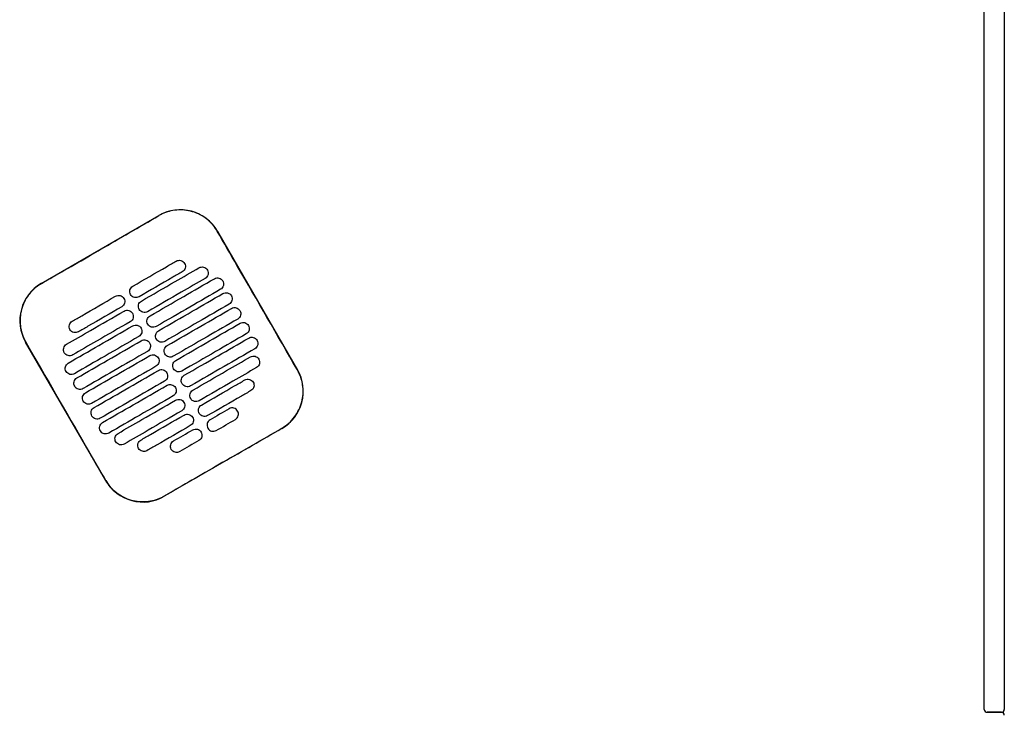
# Model space of a CAD drawing. Header units: metres. Extents: x 15.2 to 54.2, y -39.7 to 1.1.
# Tile 222 of 256: x 48.514 to 49.203, y -30.769 to -30.284. Entities that reach past the tile are written whole.
import ezdxf

# ---------------------------------------------------------------- set-up
doc = ezdxf.new("R2010")
doc.units = ezdxf.units.M
doc.header["$MEASUREMENT"] = 0
doc.layers.add('2D', color=252, linetype='Continuous')

# ---------------------------------------------------------------- blocks, each defined once
blk = doc.blocks.new('2D_QYOS_450')
at = {"layer": '2D'}
for p, q in [((2.42604, -0.967), (2.42604, -0.083)), ((2.44004, -0.083), (2.44004, -0.967)), ((1.76623, -0.66898), (1.84849, -0.62146)), ((1.88948, -0.63243), (1.9455, -0.72941)), ((1.81128, -0.80694), (1.75526, -0.70996)), ((1.93453, -0.7704), (1.85227, -0.81792)), ((2.42804, -0.969), (2.43804, -0.969)), ((2.42804, -0.969), (2.43804, -0.969)), ((2.43804, -0.969), (2.42804, -0.969)), ((2.43804, -0.969), (2.42804, -0.969))]:
    blk.add_line(p, q, dxfattribs=at)
for centre, radius, start, end in [((1.8635, -0.64744), 0.03, 30.01349, 120.01349), ((1.78124, -0.69496), 0.03, 120.01349, 210.01349), ((1.91952, -0.74442), 0.03, 300.01349, 30.01349), ((1.83726, -0.79194), 0.03, 210.01349, 300.01349), ((2.42804, -0.967), 0.002, 180, 270), ((2.43804, -0.967), 0.002, 270, 360), ((2.43804, -0.971), 0.002, 0, 90)]:
    blk.add_arc(centre, radius, start, end, dxfattribs=at)
for points, knots in [([(1.88938, -0.63249), (1.88858, -0.6311), (1.88767, -0.62977), (1.88473, -0.62617), (1.88245, -0.62412), (1.87666, -0.62032), (1.87304, -0.61884), (1.86559, -0.61739), (1.86185, -0.61736), (1.85481, -0.61863), (1.85154, -0.61983), (1.84855, -0.62156)], [12.978915, 12.978915, 12.978915, 12.978915, 13.461173, 13.461173, 14.374287, 14.374287, 15.53872, 15.53872, 16.650066, 16.650066, 17.687358, 17.687358, 17.687358, 17.687358]), ([(1.9454, -0.72947), (1.93136, -0.70518), (1.91732, -0.68088), (1.89866, -0.64855), (1.89402, -0.64052), (1.88938, -0.63249)], [1.133412, 1.133412, 1.133412, 1.133412, 2.681586, 2.681586, 3.193366, 3.193366, 3.193366, 3.193366]), ([(1.76629, -0.66907), (1.77688, -0.66296), (1.78791, -0.65659), (1.80338, -0.64766), (1.80542, -0.64648), (1.80742, -0.64532)], [-21.78268, -21.78268, -21.78268, -21.78268, -17.142885, -17.142885, -16.423665, -16.423665, -16.423665, -16.423665]), ([(1.83028, -0.6709), (1.83814, -0.66636), (1.84601, -0.66181), (1.85612, -0.65597), (1.85835, -0.65468), (1.86059, -0.65339)], [0.699452, 0.699452, 0.699452, 0.699452, 3.425217, 3.425217, 4.200582, 4.200582, 4.200582, 4.200582]), ([(1.86059, -0.65339), (1.86102, -0.65314), (1.86156, -0.65293), (1.86274, -0.65278), (1.8633, -0.65281), (1.86437, -0.6531), (1.86489, -0.65335), (1.86585, -0.65408), (1.86622, -0.65454), (1.86646, -0.65496)], [-0.5513873, -0.5513873, -0.5513873, -0.5513873, -0.4031046, -0.4031046, -0.2776919, -0.2776919, -0.1471638, -0.1471638, 0, 0, 0, 0]), ([(1.86489, -0.66084), (1.86266, -0.66213), (1.86042, -0.66342), (1.85031, -0.66926), (1.84245, -0.6738), (1.83458, -0.67835)], [2.649916, 2.649916, 2.649916, 2.649916, 3.425249, 3.425249, 6.151046, 6.151046, 6.151046, 6.151046]), ([(1.83628, -0.68129), (1.84415, -0.67675), (1.85201, -0.6722), (1.86544, -0.66445), (1.871, -0.66124), (1.87655, -0.65803)], [0.699452, 0.699452, 0.699452, 0.699452, 3.42526, 3.42526, 5.350619, 5.350619, 5.350619, 5.350619]), ([(1.86646, -0.65496), (1.86671, -0.65539), (1.86693, -0.65594), (1.86707, -0.65713), (1.86704, -0.65768), (1.86676, -0.65875), (1.8665, -0.65927), (1.86578, -0.66023), (1.86532, -0.66059), (1.86489, -0.66084)], [-0.5553355, -0.5553355, -0.5553355, -0.5553355, -0.4045594, -0.4045594, -0.278267, -0.278267, -0.1472206, -0.1472206, 0, 0, 0, 0]), ([(1.87655, -0.65803), (1.87698, -0.65778), (1.87752, -0.65757), (1.87871, -0.65742), (1.87926, -0.65745), (1.88033, -0.65773), (1.88085, -0.65799), (1.88181, -0.65872), (1.88218, -0.65918), (1.88242, -0.6596)], [-0.5514247, -0.5514247, -0.5514247, -0.5514247, -0.4031161, -0.4031161, -0.2776965, -0.2776965, -0.1471644, -0.1471644, 0, 0, 0, 0]), ([(1.88242, -0.6596), (1.88267, -0.66003), (1.88289, -0.66058), (1.88303, -0.66176), (1.883, -0.66232), (1.88272, -0.66339), (1.88246, -0.66391), (1.88174, -0.66486), (1.88128, -0.66523), (1.88085, -0.66547)], [-0.5553006, -0.5553006, -0.5553006, -0.5553006, -0.4045498, -0.4045498, -0.2782639, -0.2782639, -0.1472208, -0.1472208, 0, 0, 0, 0]), ([(1.88085, -0.66547), (1.8753, -0.66868), (1.86974, -0.67189), (1.85632, -0.67965), (1.84845, -0.68419), (1.84058, -0.68874)], [1.499949, 1.499949, 1.499949, 1.499949, 3.425284, 3.425284, 6.151116, 6.151116, 6.151116, 6.151116]), ([(1.84228, -0.69168), (1.85015, -0.68714), (1.85802, -0.68259), (1.87303, -0.67392), (1.88017, -0.66979), (1.88732, -0.66567)], [0.699452, 0.699452, 0.699452, 0.699452, 3.425292, 3.425292, 5.900643, 5.900643, 5.900643, 5.900643]), ([(1.88732, -0.66567), (1.88774, -0.66542), (1.88829, -0.66521), (1.88947, -0.66506), (1.89002, -0.66509), (1.8911, -0.66537), (1.89162, -0.66563), (1.89258, -0.66636), (1.89294, -0.66682), (1.89319, -0.66724)], [-0.5514376, -0.5514376, -0.5514376, -0.5514376, -0.4031217, -0.4031217, -0.2776979, -0.2776979, -0.1471642, -0.1471642, 0, 0, 0, 0]), ([(1.89319, -0.66724), (1.89343, -0.66766), (1.89365, -0.66822), (1.8938, -0.6694), (1.89376, -0.66996), (1.89348, -0.67103), (1.89323, -0.67155), (1.8925, -0.6725), (1.89204, -0.67287), (1.89162, -0.67311)], [-0.5552879, -0.5552879, -0.5552879, -0.5552879, -0.4045447, -0.4045447, -0.2782629, -0.2782629, -0.1472212, -0.1472212, 0, 0, 0, 0]), ([(1.76629, -0.66907), (1.76501, -0.66981), (1.76378, -0.67065), (1.76063, -0.67315), (1.75885, -0.67499), (1.75732, -0.67702), (1.75503, -0.68008), (1.75334, -0.68356), (1.75137, -0.69095), (1.7511, -0.69479), (1.75204, -0.70242), (1.75324, -0.70613), (1.7552, -0.70964), (1.75528, -0.70977), (1.75536, -0.70991)], [17.619777, 17.619777, 17.619777, 17.619777, 18.064718, 18.064718, 18.827754, 18.827754, 18.827754, 19.97637, 19.97637, 21.122539, 21.122539, 22.281306, 22.281306, 22.328075, 22.328075, 22.328075, 22.328075]), ([(1.82871, -0.67677), (1.82846, -0.67635), (1.82824, -0.6758), (1.8281, -0.67461), (1.82813, -0.67406), (1.82841, -0.67298), (1.82867, -0.67247), (1.82939, -0.67151), (1.82985, -0.67115), (1.83028, -0.6709)], [-0.5553984, -0.5553984, -0.5553984, -0.5553984, -0.4045681, -0.4045681, -0.278271, -0.278271, -0.1472202, -0.1472202, 0, 0, 0, 0]), ([(1.89162, -0.67311), (1.88448, -0.67724), (1.87733, -0.68137), (1.86232, -0.69004), (1.85445, -0.69459), (1.84658, -0.69913)], [0.949972, 0.949972, 0.949972, 0.949972, 3.425307, 3.425307, 6.151164, 6.151164, 6.151164, 6.151164]), ([(1.78785, -0.69541), (1.79008, -0.69412), (1.79232, -0.69283), (1.80243, -0.68699), (1.8103, -0.68244), (1.81816, -0.6779)], [2.649852, 2.649852, 2.649852, 2.649852, 3.425217, 3.425217, 6.150982, 6.150982, 6.150982, 6.150982]), ([(1.81816, -0.6779), (1.81859, -0.67765), (1.81913, -0.67744), (1.82032, -0.67729), (1.82087, -0.67732), (1.82194, -0.67761), (1.82246, -0.67786), (1.82342, -0.67859), (1.82379, -0.67905), (1.82403, -0.67947)], [-0.5512944, -0.5512944, -0.5512944, -0.5512944, -0.4030833, -0.4030833, -0.2776787, -0.2776787, -0.1471599, -0.1471599, 0, 0, 0, 0]), ([(1.82403, -0.67947), (1.82428, -0.6799), (1.8245, -0.68045), (1.82465, -0.68164), (1.82461, -0.68219), (1.82433, -0.68326), (1.82408, -0.68378), (1.82335, -0.68474), (1.82289, -0.6851), (1.82246, -0.68535)], [-0.555416, -0.555416, -0.555416, -0.555416, -0.4045716, -0.4045716, -0.2782736, -0.2782736, -0.1472211, -0.1472211, 0, 0, 0, 0]), ([(1.83458, -0.67835), (1.83415, -0.67859), (1.83361, -0.67881), (1.83243, -0.67896), (1.83187, -0.67892), (1.8308, -0.67864), (1.83028, -0.67839), (1.82932, -0.67766), (1.82895, -0.6772), (1.82871, -0.67677)], [-0.551307, -0.551307, -0.551307, -0.551307, -0.4030846, -0.4030846, -0.2776802, -0.2776802, -0.1471604, -0.1471604, 0, 0, 0, 0]), ([(1.83471, -0.68716), (1.83447, -0.68674), (1.83425, -0.68619), (1.8341, -0.685), (1.83413, -0.68445), (1.83442, -0.68337), (1.83467, -0.68286), (1.8354, -0.6819), (1.83585, -0.68154), (1.83628, -0.68129)], [-0.5553839, -0.5553839, -0.5553839, -0.5553839, -0.4045626, -0.4045626, -0.2782686, -0.2782686, -0.1472195, -0.1472195, 0, 0, 0, 0]), ([(1.84828, -0.70207), (1.85615, -0.69753), (1.86402, -0.69298), (1.87903, -0.68431), (1.88618, -0.68019), (1.89332, -0.67606)], [0.699452, 0.699452, 0.699452, 0.699452, 3.425313, 3.425313, 5.900643, 5.900643, 5.900643, 5.900643]), ([(1.89332, -0.67606), (1.89374, -0.67581), (1.89429, -0.6756), (1.89547, -0.67545), (1.89603, -0.67548), (1.8971, -0.67577), (1.89762, -0.67602), (1.89858, -0.67675), (1.89894, -0.67721), (1.89919, -0.67763)], [-0.5514273, -0.5514273, -0.5514273, -0.5514273, -0.4031209, -0.4031209, -0.2776962, -0.2776962, -0.1471634, -0.1471634, 0, 0, 0, 0]), ([(1.89919, -0.67763), (1.89943, -0.67806), (1.89965, -0.67861), (1.8998, -0.6798), (1.89977, -0.68035), (1.89948, -0.68142), (1.89923, -0.68194), (1.8985, -0.68289), (1.89805, -0.68326), (1.89762, -0.68351)], [-0.5552955, -0.5552955, -0.5552955, -0.5552955, -0.4045438, -0.4045438, -0.2782634, -0.2782634, -0.1472215, -0.1472215, 0, 0, 0, 0]), ([(1.78389, -0.71155), (1.78945, -0.70834), (1.79501, -0.70513), (1.80843, -0.69738), (1.8163, -0.69283), (1.82417, -0.68829)], [1.499901, 1.499901, 1.499901, 1.499901, 3.42526, 3.42526, 6.151068, 6.151068, 6.151068, 6.151068]), ([(1.82246, -0.68535), (1.8146, -0.68989), (1.80673, -0.69444), (1.79662, -0.70027), (1.79439, -0.70157), (1.79215, -0.70286)], [0.699452, 0.699452, 0.699452, 0.699452, 3.425249, 3.425249, 4.200582, 4.200582, 4.200582, 4.200582]), ([(1.82417, -0.68829), (1.82459, -0.68805), (1.82514, -0.68783), (1.82632, -0.68768), (1.82687, -0.68772), (1.82795, -0.688), (1.82847, -0.68825), (1.82942, -0.68898), (1.82979, -0.68944), (1.83003, -0.68987)], [-0.5513075, -0.5513075, -0.5513075, -0.5513075, -0.4030857, -0.4030857, -0.2776792, -0.2776792, -0.1471593, -0.1471593, 0, 0, 0, 0]), ([(1.84058, -0.68874), (1.84016, -0.68898), (1.83961, -0.6892), (1.83843, -0.68935), (1.83787, -0.68931), (1.8368, -0.68903), (1.83628, -0.68878), (1.83532, -0.68805), (1.83496, -0.68759), (1.83471, -0.68716)], [-0.551317, -0.551317, -0.551317, -0.551317, -0.4030867, -0.4030867, -0.2776803, -0.2776803, -0.1471597, -0.1471597, 0, 0, 0, 0]), ([(1.89762, -0.68351), (1.89048, -0.68763), (1.88333, -0.69176), (1.86832, -0.70043), (1.86045, -0.70498), (1.85259, -0.70952)], [0.949998, 0.949998, 0.949998, 0.949998, 3.42532, 3.42532, 6.151189, 6.151189, 6.151189, 6.151189]), ([(1.85429, -0.71247), (1.86215, -0.70792), (1.87002, -0.70338), (1.88503, -0.6947), (1.89218, -0.69058), (1.89932, -0.68645)], [0.699452, 0.699452, 0.699452, 0.699452, 3.425322, 3.425322, 5.900643, 5.900643, 5.900643, 5.900643]), ([(1.89932, -0.68645), (1.89975, -0.6862), (1.90029, -0.68599), (1.90148, -0.68584), (1.90203, -0.68587), (1.9031, -0.68616), (1.90362, -0.68641), (1.90458, -0.68714), (1.90495, -0.6876), (1.90519, -0.68802)], [-0.5514137, -0.5514137, -0.5514137, -0.5514137, -0.4031194, -0.4031194, -0.2776944, -0.2776944, -0.1471627, -0.1471627, 0, 0, 0, 0]), ([(1.90519, -0.68802), (1.90544, -0.68845), (1.90566, -0.689), (1.9058, -0.69019), (1.90577, -0.69074), (1.90549, -0.69181), (1.90523, -0.69233), (1.90451, -0.69329), (1.90405, -0.69365), (1.90362, -0.6939)], [-0.5553078, -0.5553078, -0.5553078, -0.5553078, -0.4045446, -0.4045446, -0.2782647, -0.2782647, -0.147222, -0.147222, 0, 0, 0, 0]), ([(1.78628, -0.70128), (1.78604, -0.70086), (1.78582, -0.70031), (1.78567, -0.69912), (1.7857, -0.69857), (1.78598, -0.69749), (1.78624, -0.69698), (1.78696, -0.69602), (1.78742, -0.69566), (1.78785, -0.69541)], [-0.5554179, -0.5554179, -0.5554179, -0.5554179, -0.4045683, -0.4045683, -0.2782761, -0.2782761, -0.1472238, -0.1472238, 0, 0, 0, 0]), ([(1.82847, -0.69574), (1.8206, -0.70028), (1.81273, -0.70483), (1.79931, -0.71258), (1.79375, -0.71579), (1.78819, -0.719)], [0.699452, 0.699452, 0.699452, 0.699452, 3.425284, 3.425284, 5.350619, 5.350619, 5.350619, 5.350619]), ([(1.83003, -0.68987), (1.83028, -0.69029), (1.8305, -0.69084), (1.83065, -0.69203), (1.83061, -0.69258), (1.83033, -0.69365), (1.83008, -0.69417), (1.82935, -0.69513), (1.82889, -0.69549), (1.82847, -0.69574)], [-0.5553971, -0.5553971, -0.5553971, -0.5553971, -0.4045652, -0.4045652, -0.2782705, -0.2782705, -0.1472202, -0.1472202, 0, 0, 0, 0]), ([(1.84071, -0.69755), (1.84047, -0.69713), (1.84025, -0.69658), (1.8401, -0.69539), (1.84014, -0.69484), (1.84042, -0.69377), (1.84067, -0.69325), (1.8414, -0.69229), (1.84186, -0.69193), (1.84228, -0.69168)], [-0.5553742, -0.5553742, -0.5553742, -0.5553742, -0.4045587, -0.4045587, -0.278267, -0.278267, -0.1472191, -0.1472191, 0, 0, 0, 0]), ([(1.90362, -0.6939), (1.89648, -0.69802), (1.88934, -0.70215), (1.87432, -0.71082), (1.86646, -0.71537), (1.85859, -0.71991)], [0.950001, 0.950001, 0.950001, 0.950001, 3.425322, 3.425322, 6.151192, 6.151192, 6.151192, 6.151192]), ([(1.78513, -0.7247), (1.79228, -0.72057), (1.79942, -0.71644), (1.81443, -0.70777), (1.8223, -0.70323), (1.83017, -0.69868)], [0.949941, 0.949941, 0.949941, 0.949941, 3.425291, 3.425291, 6.151132, 6.151132, 6.151132, 6.151132]), ([(1.79215, -0.70286), (1.79173, -0.7031), (1.79118, -0.70332), (1.79, -0.70347), (1.78944, -0.70343), (1.78837, -0.70315), (1.78785, -0.7029), (1.78689, -0.70217), (1.78652, -0.70171), (1.78628, -0.70128)], [-0.5513007, -0.5513007, -0.5513007, -0.5513007, -0.4030941, -0.4030941, -0.2776814, -0.2776814, -0.1471603, -0.1471603, 0, 0, 0, 0]), ([(1.83017, -0.69868), (1.83059, -0.69844), (1.83114, -0.69822), (1.83232, -0.69807), (1.83287, -0.69811), (1.83395, -0.69839), (1.83447, -0.69864), (1.83543, -0.69937), (1.83579, -0.69983), (1.83604, -0.70026)], [-0.5513173, -0.5513173, -0.5513173, -0.5513173, -0.4030875, -0.4030875, -0.2776797, -0.2776797, -0.147159, -0.147159, 0, 0, 0, 0]), ([(1.83604, -0.70026), (1.83628, -0.70068), (1.8365, -0.70123), (1.83665, -0.70242), (1.83661, -0.70297), (1.83633, -0.70405), (1.83608, -0.70456), (1.83535, -0.70552), (1.83489, -0.70588), (1.83447, -0.70613)], [-0.555383, -0.555383, -0.555383, -0.555383, -0.4045605, -0.4045605, -0.2782682, -0.2782682, -0.1472195, -0.1472195, 0, 0, 0, 0]), ([(1.84658, -0.69913), (1.84616, -0.69937), (1.84561, -0.69959), (1.84443, -0.69974), (1.84388, -0.6997), (1.8428, -0.69942), (1.84228, -0.69917), (1.84132, -0.69844), (1.84096, -0.69798), (1.84071, -0.69755)], [-0.5513236, -0.5513236, -0.5513236, -0.5513236, -0.4030881, -0.4030881, -0.2776804, -0.2776804, -0.1471592, -0.1471592, 0, 0, 0, 0]), ([(1.84672, -0.70795), (1.84647, -0.70752), (1.84625, -0.70697), (1.8461, -0.70578), (1.84614, -0.70523), (1.84642, -0.70416), (1.84667, -0.70364), (1.8474, -0.70268), (1.84786, -0.70232), (1.84828, -0.70207)], [-0.5553693, -0.5553693, -0.5553693, -0.5553693, -0.4045566, -0.4045566, -0.2782661, -0.2782661, -0.1472189, -0.1472189, 0, 0, 0, 0]), ([(1.86029, -0.72286), (1.86816, -0.71831), (1.87602, -0.71377), (1.89104, -0.70509), (1.89818, -0.70097), (1.90533, -0.69684)], [0.699452, 0.699452, 0.699452, 0.699452, 3.425321, 3.425321, 5.900643, 5.900643, 5.900643, 5.900643]), ([(1.90533, -0.69684), (1.90575, -0.6966), (1.9063, -0.69638), (1.90748, -0.69623), (1.90803, -0.69627), (1.90911, -0.69655), (1.90963, -0.6968), (1.91058, -0.69753), (1.91095, -0.69799), (1.91119, -0.69842)], [-0.5513969, -0.5513969, -0.5513969, -0.5513969, -0.4031172, -0.4031172, -0.2776925, -0.2776925, -0.1471621, -0.1471621, 0, 0, 0, 0]), ([(1.91119, -0.69842), (1.91144, -0.69884), (1.91166, -0.69939), (1.91181, -0.70058), (1.91177, -0.70113), (1.91149, -0.7022), (1.91124, -0.70272), (1.91051, -0.70368), (1.91005, -0.70404), (1.90963, -0.70429)], [-0.5553248, -0.5553248, -0.5553248, -0.5553248, -0.4045472, -0.4045472, -0.2782668, -0.2782668, -0.1472227, -0.1472227, 0, 0, 0, 0]), ([(1.83447, -0.70613), (1.8266, -0.71067), (1.81873, -0.71522), (1.80372, -0.72389), (1.79658, -0.72802), (1.78943, -0.73214)], [0.699452, 0.699452, 0.699452, 0.699452, 3.425308, 3.425308, 5.900643, 5.900643, 5.900643, 5.900643]), ([(1.79113, -0.73509), (1.79828, -0.73096), (1.80542, -0.72683), (1.82043, -0.71816), (1.8283, -0.71362), (1.83617, -0.70907)], [0.949982, 0.949982, 0.949982, 0.949982, 3.425312, 3.425312, 6.151173, 6.151173, 6.151173, 6.151173]), ([(1.83617, -0.70907), (1.83659, -0.70883), (1.83714, -0.70861), (1.83832, -0.70846), (1.83888, -0.7085), (1.83995, -0.70878), (1.84047, -0.70903), (1.84143, -0.70976), (1.84179, -0.71022), (1.84204, -0.71065)], [-0.5513238, -0.5513238, -0.5513238, -0.5513238, -0.4030887, -0.4030887, -0.27768, -0.27768, -0.1471588, -0.1471588, 0, 0, 0, 0]), ([(1.85259, -0.70952), (1.85216, -0.70977), (1.85161, -0.70998), (1.85043, -0.71013), (1.84988, -0.7101), (1.8488, -0.70981), (1.84829, -0.70956), (1.84733, -0.70883), (1.84696, -0.70837), (1.84672, -0.70795)], [-0.5513269, -0.5513269, -0.5513269, -0.5513269, -0.403089, -0.403089, -0.2776804, -0.2776804, -0.1471589, -0.1471589, 0, 0, 0, 0]), ([(1.90963, -0.70429), (1.90248, -0.70841), (1.89534, -0.71254), (1.88033, -0.72121), (1.87246, -0.72576), (1.86459, -0.7303)], [0.949982, 0.949982, 0.949982, 0.949982, 3.425312, 3.425312, 6.151173, 6.151173, 6.151173, 6.151173]), ([(1.86629, -0.73325), (1.87416, -0.7287), (1.88203, -0.72416), (1.89704, -0.71549), (1.90418, -0.71136), (1.91133, -0.70723)], [0.699452, 0.699452, 0.699452, 0.699452, 3.425308, 3.425308, 5.900643, 5.900643, 5.900643, 5.900643]), ([(1.91133, -0.70723), (1.91175, -0.70699), (1.9123, -0.70677), (1.91348, -0.70662), (1.91403, -0.70666), (1.91511, -0.70694), (1.91563, -0.70719), (1.91659, -0.70792), (1.91695, -0.70838), (1.9172, -0.70881)], [-0.5513769, -0.5513769, -0.5513769, -0.5513769, -0.4031143, -0.4031143, -0.2776905, -0.2776905, -0.1471617, -0.1471617, 0, 0, 0, 0]), ([(1.9172, -0.70881), (1.91744, -0.70923), (1.91766, -0.70978), (1.91781, -0.71097), (1.91777, -0.71152), (1.91749, -0.7126), (1.91724, -0.71311), (1.91651, -0.71407), (1.91605, -0.71443), (1.91563, -0.71468)], [-0.5553464, -0.5553464, -0.5553464, -0.5553464, -0.4045515, -0.4045515, -0.2782697, -0.2782697, -0.1472236, -0.1472236, 0, 0, 0, 0]), ([(1.81138, -0.80689), (1.80682, -0.799), (1.80209, -0.79079), (1.78344, -0.75849), (1.7694, -0.7342), (1.75536, -0.70991)], [-3.18138, -3.18138, -3.18138, -3.18138, -2.673929, -2.673929, -1.133377, -1.133377, -1.133377, -1.133377]), ([(1.78232, -0.71743), (1.78208, -0.717), (1.78186, -0.71645), (1.78171, -0.71526), (1.78175, -0.71471), (1.78203, -0.71364), (1.78228, -0.71312), (1.78301, -0.71217), (1.78347, -0.7118), (1.78389, -0.71155)], [-0.5553798, -0.5553798, -0.5553798, -0.5553798, -0.4045588, -0.4045588, -0.278273, -0.278273, -0.147224, -0.147224, 0, 0, 0, 0]), ([(1.84204, -0.71065), (1.84228, -0.71107), (1.8425, -0.71162), (1.84265, -0.71281), (1.84262, -0.71336), (1.84233, -0.71444), (1.84208, -0.71495), (1.84135, -0.71591), (1.8409, -0.71627), (1.84047, -0.71652)], [-0.5553737, -0.5553737, -0.5553737, -0.5553737, -0.4045574, -0.4045574, -0.2782667, -0.2782667, -0.1472191, -0.1472191, 0, 0, 0, 0]), ([(1.85272, -0.71834), (1.85247, -0.71791), (1.85225, -0.71736), (1.85211, -0.71617), (1.85214, -0.71562), (1.85242, -0.71455), (1.85268, -0.71403), (1.8534, -0.71308), (1.85386, -0.71271), (1.85429, -0.71247)], [-0.5553691, -0.5553691, -0.5553691, -0.5553691, -0.4045561, -0.4045561, -0.278266, -0.278266, -0.1472189, -0.1472189, 0, 0, 0, 0]), ([(1.91563, -0.71468), (1.90848, -0.7188), (1.90134, -0.72293), (1.88633, -0.7316), (1.87846, -0.73615), (1.87059, -0.74069)], [0.949941, 0.949941, 0.949941, 0.949941, 3.425292, 3.425292, 6.151132, 6.151132, 6.151132, 6.151132]), ([(1.78819, -0.719), (1.78777, -0.71925), (1.78722, -0.71946), (1.78604, -0.71961), (1.78549, -0.71958), (1.78441, -0.71929), (1.78389, -0.71904), (1.78293, -0.71831), (1.78257, -0.71785), (1.78232, -0.71743)], [-0.5513421, -0.5513421, -0.5513421, -0.5513421, -0.4031061, -0.4031061, -0.2776864, -0.2776864, -0.147161, -0.147161, 0, 0, 0, 0]), ([(1.84047, -0.71652), (1.8326, -0.72106), (1.82474, -0.72561), (1.80972, -0.73428), (1.80258, -0.73841), (1.79544, -0.74253)], [0.699452, 0.699452, 0.699452, 0.699452, 3.425321, 3.425321, 5.900643, 5.900643, 5.900643, 5.900643]), ([(1.79714, -0.74548), (1.80428, -0.74135), (1.81142, -0.73722), (1.82644, -0.72855), (1.8343, -0.72401), (1.84217, -0.71946)], [0.950001, 0.950001, 0.950001, 0.950001, 3.425322, 3.425322, 6.151192, 6.151192, 6.151192, 6.151192]), ([(1.84217, -0.71946), (1.8426, -0.71922), (1.84314, -0.719), (1.84433, -0.71885), (1.84488, -0.71889), (1.84595, -0.71917), (1.84647, -0.71942), (1.84743, -0.72015), (1.8478, -0.72061), (1.84804, -0.72104)], [-0.551327, -0.551327, -0.551327, -0.551327, -0.4030892, -0.4030892, -0.2776802, -0.2776802, -0.1471588, -0.1471588, 0, 0, 0, 0]), ([(1.84804, -0.72104), (1.84829, -0.72146), (1.84851, -0.72201), (1.84865, -0.7232), (1.84862, -0.72375), (1.84834, -0.72483), (1.84808, -0.72534), (1.84736, -0.7263), (1.8469, -0.72666), (1.84647, -0.72691)], [-0.5553691, -0.5553691, -0.5553691, -0.5553691, -0.4045561, -0.4045561, -0.278266, -0.278266, -0.1472189, -0.1472189, 0, 0, 0, 0]), ([(1.85859, -0.71991), (1.85816, -0.72016), (1.85762, -0.72037), (1.85644, -0.72052), (1.85588, -0.72049), (1.85481, -0.72021), (1.85429, -0.71995), (1.85333, -0.71922), (1.85296, -0.71876), (1.85272, -0.71834)], [-0.551327, -0.551327, -0.551327, -0.551327, -0.4030892, -0.4030892, -0.2776802, -0.2776802, -0.1471588, -0.1471588, 0, 0, 0, 0]), ([(1.85872, -0.72873), (1.85848, -0.72831), (1.85826, -0.72775), (1.85811, -0.72657), (1.85814, -0.72601), (1.85843, -0.72494), (1.85868, -0.72442), (1.85941, -0.72347), (1.85986, -0.7231), (1.86029, -0.72286)], [-0.5553737, -0.5553737, -0.5553737, -0.5553737, -0.4045574, -0.4045574, -0.2782667, -0.2782667, -0.1472191, -0.1472191, 0, 0, 0, 0]), ([(1.87229, -0.74364), (1.88016, -0.73909), (1.88803, -0.73455), (1.90145, -0.72679), (1.90701, -0.72358), (1.91257, -0.72037)], [0.699452, 0.699452, 0.699452, 0.699452, 3.425284, 3.425284, 5.350619, 5.350619, 5.350619, 5.350619]), ([(1.91257, -0.72037), (1.91299, -0.72013), (1.91354, -0.71991), (1.91472, -0.71976), (1.91527, -0.7198), (1.91635, -0.72008), (1.91687, -0.72033), (1.91783, -0.72106), (1.91819, -0.72152), (1.91844, -0.72195)], [-0.551342, -0.551342, -0.551342, -0.551342, -0.4031061, -0.4031061, -0.2776864, -0.2776864, -0.147161, -0.147161, 0, 0, 0, 0]), ([(1.91844, -0.72195), (1.91868, -0.72237), (1.9189, -0.72292), (1.91905, -0.72411), (1.91901, -0.72466), (1.91873, -0.72574), (1.91848, -0.72625), (1.91775, -0.72721), (1.91729, -0.72757), (1.91687, -0.72782)], [-0.55538, -0.55538, -0.55538, -0.55538, -0.4045589, -0.4045589, -0.278273, -0.278273, -0.147224, -0.147224, 0, 0, 0, 0]), ([(1.78356, -0.73057), (1.78332, -0.73015), (1.7831, -0.72959), (1.78295, -0.72841), (1.78299, -0.72785), (1.78327, -0.72678), (1.78352, -0.72626), (1.78425, -0.72531), (1.78471, -0.72494), (1.78513, -0.7247)], [-0.5553462, -0.5553462, -0.5553462, -0.5553462, -0.4045514, -0.4045514, -0.2782696, -0.2782696, -0.1472236, -0.1472236, 0, 0, 0, 0]), ([(1.84647, -0.72691), (1.83861, -0.73145), (1.83074, -0.736), (1.81573, -0.74467), (1.80858, -0.7488), (1.80144, -0.75293)], [0.699452, 0.699452, 0.699452, 0.699452, 3.425322, 3.425322, 5.900643, 5.900643, 5.900643, 5.900643]), ([(1.80314, -0.75587), (1.81028, -0.75174), (1.81743, -0.74762), (1.83244, -0.73894), (1.84031, -0.7344), (1.84818, -0.72985)], [0.949998, 0.949998, 0.949998, 0.949998, 3.42532, 3.42532, 6.151189, 6.151189, 6.151189, 6.151189]), ([(1.84818, -0.72985), (1.8486, -0.72961), (1.84915, -0.72939), (1.85033, -0.72924), (1.85088, -0.72928), (1.85196, -0.72956), (1.85248, -0.72981), (1.85343, -0.73054), (1.8538, -0.731), (1.85404, -0.73143)], [-0.551327, -0.551327, -0.551327, -0.551327, -0.403089, -0.403089, -0.2776804, -0.2776804, -0.1471589, -0.1471589, 0, 0, 0, 0]), ([(1.86459, -0.7303), (1.86417, -0.73055), (1.86362, -0.73076), (1.86244, -0.73091), (1.86188, -0.73088), (1.86081, -0.7306), (1.86029, -0.73034), (1.85933, -0.72961), (1.85897, -0.72915), (1.85872, -0.72873)], [-0.5513238, -0.5513238, -0.5513238, -0.5513238, -0.4030887, -0.4030887, -0.27768, -0.27768, -0.1471588, -0.1471588, 0, 0, 0, 0]), ([(1.91687, -0.72782), (1.91131, -0.73103), (1.90576, -0.73424), (1.89233, -0.74199), (1.88446, -0.74654), (1.8766, -0.75108)], [1.499901, 1.499901, 1.499901, 1.499901, 3.42526, 3.42526, 6.151068, 6.151068, 6.151068, 6.151068]), ([(1.93447, -0.7703), (1.93453, -0.77027), (1.93459, -0.77023), (1.93806, -0.7682), (1.94105, -0.76554), (1.9458, -0.75922), (1.94752, -0.75562), (1.94938, -0.74831), (1.94963, -0.7447), (1.94891, -0.73819), (1.94815, -0.7353), (1.94651, -0.73151), (1.94599, -0.73047), (1.9454, -0.72947)], [8.273299, 8.273299, 8.273299, 8.273299, 8.293543, 8.293543, 9.48086, 9.48086, 10.665623, 10.665623, 11.74288, 11.74288, 12.632334, 12.632334, 12.981673, 12.981673, 12.981673, 12.981673]), ([(1.78943, -0.73214), (1.78901, -0.73239), (1.78846, -0.73261), (1.78728, -0.73275), (1.78673, -0.73272), (1.78565, -0.73244), (1.78513, -0.73218), (1.78417, -0.73145), (1.78381, -0.73099), (1.78356, -0.73057)], [-0.551377, -0.551377, -0.551377, -0.551377, -0.4031143, -0.4031143, -0.2776905, -0.2776905, -0.1471617, -0.1471617, 0, 0, 0, 0]), ([(1.78957, -0.74096), (1.78932, -0.74054), (1.7891, -0.73999), (1.78895, -0.7388), (1.78899, -0.73824), (1.78927, -0.73717), (1.78952, -0.73665), (1.79025, -0.7357), (1.79071, -0.73533), (1.79113, -0.73509)], [-0.5553245, -0.5553245, -0.5553245, -0.5553245, -0.4045471, -0.4045471, -0.2782667, -0.2782667, -0.1472226, -0.1472226, 0, 0, 0, 0]), ([(1.85404, -0.73143), (1.85429, -0.73185), (1.85451, -0.7324), (1.85466, -0.73359), (1.85462, -0.73414), (1.85434, -0.73522), (1.85409, -0.73574), (1.85336, -0.73669), (1.8529, -0.73705), (1.85248, -0.7373)], [-0.5553693, -0.5553693, -0.5553693, -0.5553693, -0.4045566, -0.4045566, -0.2782661, -0.2782661, -0.1472189, -0.1472189, 0, 0, 0, 0]), ([(1.86472, -0.73912), (1.86448, -0.7387), (1.86426, -0.73814), (1.86411, -0.73696), (1.86415, -0.7364), (1.86443, -0.73533), (1.86468, -0.73481), (1.86541, -0.73386), (1.86587, -0.73349), (1.86629, -0.73325)], [-0.555383, -0.555383, -0.555383, -0.555383, -0.4045604, -0.4045604, -0.2782682, -0.2782682, -0.1472195, -0.1472195, 0, 0, 0, 0]), ([(1.8783, -0.75403), (1.88616, -0.74948), (1.89403, -0.74494), (1.90414, -0.7391), (1.90637, -0.73781), (1.90861, -0.73652)], [0.699452, 0.699452, 0.699452, 0.699452, 3.425249, 3.425249, 4.200582, 4.200582, 4.200582, 4.200582]), ([(1.90861, -0.73652), (1.90904, -0.73627), (1.90958, -0.73605), (1.91076, -0.73591), (1.91132, -0.73594), (1.91239, -0.73622), (1.91291, -0.73648), (1.91387, -0.73721), (1.91424, -0.73767), (1.91448, -0.73809)], [-0.5513007, -0.5513007, -0.5513007, -0.5513007, -0.4030941, -0.4030941, -0.2776814, -0.2776814, -0.1471603, -0.1471603, 0, 0, 0, 0]), ([(1.79544, -0.74253), (1.79501, -0.74278), (1.79446, -0.743), (1.79328, -0.74315), (1.79273, -0.74311), (1.79165, -0.74283), (1.79114, -0.74257), (1.79018, -0.74184), (1.78981, -0.74138), (1.78957, -0.74096)], [-0.551397, -0.551397, -0.551397, -0.551397, -0.4031173, -0.4031173, -0.2776925, -0.2776925, -0.1471621, -0.1471621, 0, 0, 0, 0]), ([(1.85248, -0.7373), (1.84461, -0.74185), (1.83674, -0.74639), (1.82173, -0.75506), (1.81458, -0.75919), (1.80744, -0.76332)], [0.699452, 0.699452, 0.699452, 0.699452, 3.425313, 3.425313, 5.900643, 5.900643, 5.900643, 5.900643]), ([(1.80914, -0.76626), (1.81629, -0.76213), (1.82343, -0.75801), (1.83844, -0.74933), (1.84631, -0.74479), (1.85418, -0.74024)], [0.949973, 0.949973, 0.949973, 0.949973, 3.425307, 3.425307, 6.151164, 6.151164, 6.151164, 6.151164]), ([(1.85418, -0.74024), (1.8546, -0.74), (1.85515, -0.73978), (1.85633, -0.73963), (1.85688, -0.73967), (1.85796, -0.73995), (1.85848, -0.7402), (1.85944, -0.74094), (1.8598, -0.74139), (1.86005, -0.74182)], [-0.5513237, -0.5513237, -0.5513237, -0.5513237, -0.4030882, -0.4030882, -0.2776804, -0.2776804, -0.1471592, -0.1471592, 0, 0, 0, 0]), ([(1.86005, -0.74182), (1.86029, -0.74224), (1.86051, -0.74279), (1.86066, -0.74398), (1.86062, -0.74453), (1.86034, -0.74561), (1.86009, -0.74613), (1.85936, -0.74708), (1.8589, -0.74745), (1.85848, -0.74769)], [-0.5553742, -0.5553742, -0.5553742, -0.5553742, -0.4045587, -0.4045587, -0.278267, -0.278267, -0.1472191, -0.1472191, 0, 0, 0, 0]), ([(1.87059, -0.74069), (1.87017, -0.74094), (1.86962, -0.74116), (1.86844, -0.7413), (1.86789, -0.74127), (1.86681, -0.74099), (1.86629, -0.74073), (1.86533, -0.74), (1.86497, -0.73954), (1.86472, -0.73912)], [-0.5513173, -0.5513173, -0.5513173, -0.5513173, -0.4030875, -0.4030875, -0.2776797, -0.2776797, -0.147159, -0.147159, 0, 0, 0, 0]), ([(1.87073, -0.74951), (1.87048, -0.74909), (1.87026, -0.74854), (1.87011, -0.74735), (1.87015, -0.74679), (1.87043, -0.74572), (1.87068, -0.7452), (1.87141, -0.74425), (1.87187, -0.74388), (1.87229, -0.74364)], [-0.555397, -0.555397, -0.555397, -0.555397, -0.4045652, -0.4045652, -0.2782705, -0.2782705, -0.1472202, -0.1472202, 0, 0, 0, 0]), ([(1.91291, -0.74396), (1.91068, -0.74526), (1.90844, -0.74655), (1.89833, -0.75239), (1.89047, -0.75693), (1.8826, -0.76148)], [2.649852, 2.649852, 2.649852, 2.649852, 3.425217, 3.425217, 6.150983, 6.150983, 6.150983, 6.150983]), ([(1.91448, -0.73809), (1.91473, -0.73851), (1.91495, -0.73907), (1.91509, -0.74025), (1.91506, -0.74081), (1.91478, -0.74188), (1.91452, -0.7424), (1.9138, -0.74335), (1.91334, -0.74372), (1.91291, -0.74396)], [-0.555418, -0.555418, -0.555418, -0.555418, -0.4045683, -0.4045683, -0.2782762, -0.2782762, -0.1472238, -0.1472238, 0, 0, 0, 0]), ([(1.79557, -0.75135), (1.79532, -0.75093), (1.7951, -0.75038), (1.79496, -0.74919), (1.79499, -0.74864), (1.79527, -0.74756), (1.79553, -0.74704), (1.79625, -0.74609), (1.79671, -0.74572), (1.79714, -0.74548)], [-0.5553076, -0.5553076, -0.5553076, -0.5553076, -0.4045445, -0.4045445, -0.2782646, -0.2782646, -0.1472219, -0.1472219, 0, 0, 0, 0]), ([(1.85848, -0.74769), (1.85061, -0.75224), (1.84274, -0.75678), (1.82773, -0.76545), (1.82059, -0.76958), (1.81344, -0.77371)], [0.699452, 0.699452, 0.699452, 0.699452, 3.425292, 3.425292, 5.900643, 5.900643, 5.900643, 5.900643]), ([(1.81991, -0.7739), (1.82546, -0.77069), (1.83102, -0.76748), (1.84444, -0.75973), (1.85231, -0.75518), (1.86018, -0.75064)], [1.499949, 1.499949, 1.499949, 1.499949, 3.425284, 3.425284, 6.151116, 6.151116, 6.151116, 6.151116]), ([(1.86018, -0.75064), (1.8606, -0.75039), (1.86115, -0.75017), (1.86233, -0.75002), (1.86289, -0.75006), (1.86396, -0.75034), (1.86448, -0.7506), (1.86544, -0.75133), (1.8658, -0.75179), (1.86605, -0.75221)], [-0.5513171, -0.5513171, -0.5513171, -0.5513171, -0.4030867, -0.4030867, -0.2776803, -0.2776803, -0.1471597, -0.1471597, 0, 0, 0, 0]), ([(1.8766, -0.75108), (1.87617, -0.75133), (1.87562, -0.75155), (1.87444, -0.7517), (1.87389, -0.75166), (1.87281, -0.75138), (1.8723, -0.75112), (1.87134, -0.75039), (1.87097, -0.74993), (1.87073, -0.74951)], [-0.5513075, -0.5513075, -0.5513075, -0.5513075, -0.4030857, -0.4030857, -0.2776792, -0.2776792, -0.1471593, -0.1471593, 0, 0, 0, 0]), ([(1.80144, -0.75293), (1.80101, -0.75317), (1.80047, -0.75339), (1.79929, -0.75354), (1.79873, -0.7535), (1.79766, -0.75322), (1.79714, -0.75297), (1.79618, -0.75223), (1.79581, -0.75177), (1.79557, -0.75135)], [-0.5514139, -0.5514139, -0.5514139, -0.5514139, -0.4031194, -0.4031194, -0.2776944, -0.2776944, -0.1471626, -0.1471626, 0, 0, 0, 0]), ([(1.80157, -0.76174), (1.80133, -0.76132), (1.80111, -0.76077), (1.80096, -0.75958), (1.80099, -0.75903), (1.80128, -0.75795), (1.80153, -0.75743), (1.80226, -0.75648), (1.80271, -0.75612), (1.80314, -0.75587)], [-0.5552953, -0.5552953, -0.5552953, -0.5552953, -0.4045437, -0.4045437, -0.2782634, -0.2782634, -0.1472215, -0.1472215, 0, 0, 0, 0]), ([(1.86605, -0.75221), (1.86629, -0.75263), (1.86651, -0.75318), (1.86666, -0.75437), (1.86663, -0.75493), (1.86634, -0.756), (1.86609, -0.75652), (1.86536, -0.75747), (1.86491, -0.75784), (1.86448, -0.75808)], [-0.5553838, -0.5553838, -0.5553838, -0.5553838, -0.4045626, -0.4045626, -0.2782686, -0.2782686, -0.1472195, -0.1472195, 0, 0, 0, 0]), ([(1.87673, -0.7599), (1.87648, -0.75948), (1.87626, -0.75893), (1.87612, -0.75774), (1.87615, -0.75719), (1.87643, -0.75611), (1.87669, -0.75559), (1.87741, -0.75464), (1.87787, -0.75427), (1.8783, -0.75403)], [-0.5554159, -0.5554159, -0.5554159, -0.5554159, -0.4045716, -0.4045716, -0.2782736, -0.2782736, -0.1472211, -0.1472211, 0, 0, 0, 0]), ([(1.9036, -0.75824), (1.90335, -0.75781), (1.90299, -0.75735), (1.90203, -0.75662), (1.90151, -0.75637), (1.90043, -0.75609), (1.89988, -0.75605), (1.8987, -0.7562), (1.89815, -0.75642), (1.89773, -0.75666)], [0, 0, 0, 0, 0.1471602, 0.1471602, 0.2776775, 0.2776775, 0.4030818, 0.4030818, 0.5512681, 0.5512681, 0.5512681, 0.5512681]), ([(1.80744, -0.76332), (1.80702, -0.76356), (1.80647, -0.76378), (1.80529, -0.76393), (1.80473, -0.76389), (1.80366, -0.76361), (1.80314, -0.76336), (1.80218, -0.76263), (1.80182, -0.76217), (1.80157, -0.76174)], [-0.5514274, -0.5514274, -0.5514274, -0.5514274, -0.4031209, -0.4031209, -0.2776962, -0.2776962, -0.1471634, -0.1471634, 0, 0, 0, 0]), ([(1.86448, -0.75808), (1.85661, -0.76263), (1.84875, -0.76717), (1.83532, -0.77493), (1.82976, -0.77814), (1.82421, -0.78135)], [0.699452, 0.699452, 0.699452, 0.699452, 3.42526, 3.42526, 5.350619, 5.350619, 5.350619, 5.350619]), ([(1.83587, -0.77854), (1.8381, -0.77725), (1.84034, -0.77595), (1.85045, -0.77012), (1.85831, -0.76557), (1.86618, -0.76103)], [2.649916, 2.649916, 2.649916, 2.649916, 3.425249, 3.425249, 6.151046, 6.151046, 6.151046, 6.151046]), ([(1.86618, -0.76103), (1.86661, -0.76078), (1.86715, -0.76056), (1.86833, -0.76042), (1.86889, -0.76045), (1.86996, -0.76073), (1.87048, -0.76099), (1.87144, -0.76172), (1.87181, -0.76218), (1.87205, -0.7626)], [-0.5513071, -0.5513071, -0.5513071, -0.5513071, -0.4030846, -0.4030846, -0.2776802, -0.2776802, -0.1471604, -0.1471604, 0, 0, 0, 0]), ([(1.87205, -0.7626), (1.8723, -0.76302), (1.87252, -0.76358), (1.87266, -0.76476), (1.87263, -0.76532), (1.87235, -0.76639), (1.87209, -0.76691), (1.87137, -0.76786), (1.87091, -0.76823), (1.87048, -0.76847)], [-0.5553983, -0.5553983, -0.5553983, -0.5553983, -0.4045681, -0.4045681, -0.278271, -0.278271, -0.1472202, -0.1472202, 0, 0, 0, 0]), ([(1.8826, -0.76148), (1.88217, -0.76172), (1.88163, -0.76194), (1.88045, -0.76209), (1.87989, -0.76205), (1.87882, -0.76177), (1.8783, -0.76152), (1.87734, -0.76078), (1.87697, -0.76033), (1.87673, -0.7599)], [-0.5512944, -0.5512944, -0.5512944, -0.5512944, -0.4030833, -0.4030833, -0.2776787, -0.2776787, -0.1471599, -0.1471599, 0, 0, 0, 0]), ([(1.8843, -0.76442), (1.88387, -0.76467), (1.88342, -0.76503), (1.88269, -0.76598), (1.88244, -0.7665), (1.88215, -0.76758), (1.88212, -0.76813), (1.88227, -0.76932), (1.88249, -0.76987), (1.88273, -0.77029)], [0, 0, 0, 0, 0.1472222, 0.1472222, 0.2782773, 0.2782773, 0.4045795, 0.4045795, 0.5554397, 0.5554397, 0.5554397, 0.5554397]), ([(1.90203, -0.76411), (1.90246, -0.76386), (1.90291, -0.7635), (1.90364, -0.76254), (1.90389, -0.76203), (1.90417, -0.76095), (1.90421, -0.7604), (1.90406, -0.75921), (1.90384, -0.75866), (1.9036, -0.75824)], [0, 0, 0, 0, 0.147223, 0.147223, 0.2782783, 0.2782783, 0.4045781, 0.4045781, 0.5554474, 0.5554474, 0.5554474, 0.5554474]), ([(1.80757, -0.77213), (1.80733, -0.77171), (1.80711, -0.77116), (1.80696, -0.76997), (1.807, -0.76942), (1.80728, -0.76834), (1.80753, -0.76783), (1.80826, -0.76687), (1.80872, -0.76651), (1.80914, -0.76626)], [-0.5552876, -0.5552876, -0.5552876, -0.5552876, -0.4045446, -0.4045446, -0.2782629, -0.2782629, -0.1472212, -0.1472212, 0, 0, 0, 0]), ([(1.87048, -0.76847), (1.86262, -0.77302), (1.85475, -0.77756), (1.84464, -0.7834), (1.84241, -0.78469), (1.84017, -0.78599)], [0.699452, 0.699452, 0.699452, 0.699452, 3.425217, 3.425217, 4.200582, 4.200582, 4.200582, 4.200582]), ([(1.87219, -0.77142), (1.87261, -0.77117), (1.87316, -0.77096), (1.87434, -0.77081), (1.87489, -0.77084), (1.87597, -0.77112), (1.87648, -0.77138), (1.87744, -0.77211), (1.87781, -0.77257), (1.87805, -0.77299)], [-0.5512937, -0.5512937, -0.5512937, -0.5512937, -0.403082, -0.403082, -0.27768, -0.27768, -0.1471612, -0.1471612, 0, 0, 0, 0]), ([(1.88273, -0.77029), (1.88298, -0.77072), (1.88334, -0.77118), (1.8843, -0.77191), (1.88482, -0.77216), (1.88589, -0.77244), (1.88645, -0.77248), (1.88763, -0.77233), (1.88818, -0.77211), (1.8886, -0.77187)], [0, 0, 0, 0, 0.1471605, 0.1471605, 0.2776781, 0.2776781, 0.4030803, 0.4030803, 0.5512777, 0.5512777, 0.5512777, 0.5512777]), ([(1.81344, -0.77371), (1.81302, -0.77395), (1.81247, -0.77417), (1.81129, -0.77432), (1.81074, -0.77428), (1.80966, -0.774), (1.80914, -0.77375), (1.80818, -0.77302), (1.80782, -0.77256), (1.80757, -0.77213)], [-0.5514378, -0.5514378, -0.5514378, -0.5514378, -0.4031217, -0.4031217, -0.2776979, -0.2776979, -0.1471642, -0.1471642, 0, 0, 0, 0]), ([(1.81834, -0.77977), (1.81809, -0.77935), (1.81787, -0.7788), (1.81773, -0.77761), (1.81776, -0.77706), (1.81804, -0.77598), (1.8183, -0.77547), (1.81902, -0.77451), (1.81948, -0.77415), (1.81991, -0.7739)], [-0.5553003, -0.5553003, -0.5553003, -0.5553003, -0.4045497, -0.4045497, -0.2782639, -0.2782639, -0.1472208, -0.1472208, 0, 0, 0, 0]), ([(1.87805, -0.77299), (1.8783, -0.77341), (1.87852, -0.77397), (1.87867, -0.77515), (1.87863, -0.77571), (1.87835, -0.77678), (1.8781, -0.7773), (1.87737, -0.77825), (1.87691, -0.77862), (1.87649, -0.77886)], [-0.5554178, -0.5554178, -0.5554178, -0.5554178, -0.4045751, -0.4045751, -0.2782741, -0.2782741, -0.1472211, -0.1472211, 0, 0, 0, 0]), ([(1.82421, -0.78135), (1.82378, -0.78159), (1.82324, -0.78181), (1.82206, -0.78196), (1.8215, -0.78192), (1.82043, -0.78164), (1.81991, -0.78139), (1.81895, -0.78066), (1.81858, -0.7802), (1.81834, -0.77977)], [-0.5514248, -0.5514248, -0.5514248, -0.5514248, -0.4031161, -0.4031161, -0.2776965, -0.2776965, -0.1471644, -0.1471644, 0, 0, 0, 0]), ([(1.8343, -0.78441), (1.83405, -0.78399), (1.83383, -0.78344), (1.83369, -0.78225), (1.83372, -0.7817), (1.834, -0.78062), (1.83426, -0.7801), (1.83498, -0.77915), (1.83544, -0.77878), (1.83587, -0.77854)], [-0.5553353, -0.5553353, -0.5553353, -0.5553353, -0.4045593, -0.4045593, -0.278267, -0.278267, -0.1472205, -0.1472205, 0, 0, 0, 0]), ([(1.84017, -0.78599), (1.83975, -0.78623), (1.8392, -0.78645), (1.83802, -0.7866), (1.83746, -0.78656), (1.83639, -0.78628), (1.83587, -0.78603), (1.83491, -0.78529), (1.83454, -0.78484), (1.8343, -0.78441)], [-0.5513875, -0.5513875, -0.5513875, -0.5513875, -0.4031047, -0.4031047, -0.2776919, -0.2776919, -0.1471638, -0.1471638, 0, 0, 0, 0]), ([(1.85719, -0.78505), (1.85694, -0.78462), (1.85672, -0.78407), (1.85657, -0.78288), (1.85661, -0.78233), (1.85689, -0.78126), (1.85714, -0.78074), (1.85787, -0.77979), (1.85833, -0.77942), (1.85875, -0.77918)], [-0.5553938, -0.5553938, -0.5553938, -0.5553938, -0.4045733, -0.4045733, -0.2782728, -0.2782728, -0.147221, -0.147221, 0, 0, 0, 0]), ([(1.86306, -0.78662), (1.86263, -0.78687), (1.86208, -0.78708), (1.8609, -0.78723), (1.86035, -0.7872), (1.85927, -0.78692), (1.85876, -0.78666), (1.8578, -0.78593), (1.85743, -0.78547), (1.85719, -0.78505)], [-0.5513269, -0.5513269, -0.5513269, -0.5513269, -0.4030891, -0.4030891, -0.2776846, -0.2776846, -0.1471626, -0.1471626, 0, 0, 0, 0]), ([(1.89334, -0.79405), (1.89171, -0.79499), (1.89009, -0.79593), (1.87458, -0.80489), (1.86319, -0.81147), (1.85221, -0.81782)], [-12.071476, -12.071476, -12.071476, -12.071476, -11.509189, -11.509189, -6.696301, -6.696301, -6.696301, -6.696301]), ([(1.85221, -0.81782), (1.85155, -0.8182), (1.85088, -0.81856), (1.84698, -0.82043), (1.84353, -0.82138), (1.8364, -0.82204), (1.83277, -0.82171), (1.82545, -0.81969), (1.82186, -0.81787), (1.81576, -0.81305), (1.81327, -0.81016), (1.81138, -0.80689)], [-8.20809, -8.20809, -8.20809, -8.20809, -7.978943, -7.978943, -6.912231, -6.912231, -5.830065, -5.830065, -4.632711, -4.632711, -3.498654, -3.498654, -3.498654, -3.498654])]:
    blk.add_open_spline(points, degree=3, knots=knots, dxfattribs=at)
for points in [[(1.80742, -0.64532), (1.82113, -0.6374), (1.83484, -0.62948), (1.84855, -0.62156)], [(1.89773, -0.75666), (1.89325, -0.75925), (1.88878, -0.76183), (1.8843, -0.76442)], [(1.8886, -0.77187), (1.89308, -0.76928), (1.89755, -0.76669), (1.90203, -0.76411)], [(1.85875, -0.77918), (1.86323, -0.77659), (1.86771, -0.774), (1.87219, -0.77142)], [(1.89334, -0.79405), (1.90705, -0.78613), (1.92076, -0.77821), (1.93447, -0.7703)], [(1.87649, -0.77886), (1.87201, -0.78145), (1.86753, -0.78404), (1.86306, -0.78662)]]:
    blk.add_open_spline(points, degree=3, dxfattribs=at)
blk = doc.blocks.new('94e2e591-4ebb-454d-9fdc-4a05ee5c73b3')
blk.add_blockref('2D_QYOS_450', (-1.22, 0.98532))

msp = doc.modelspace()

# ---------------------------------------------------------------- block references
msp.add_blockref('94e2e591-4ebb-454d-9fdc-4a05ee5c73b3', (47.98247, -30.78496))

doc.saveas('drawing.dxf')
